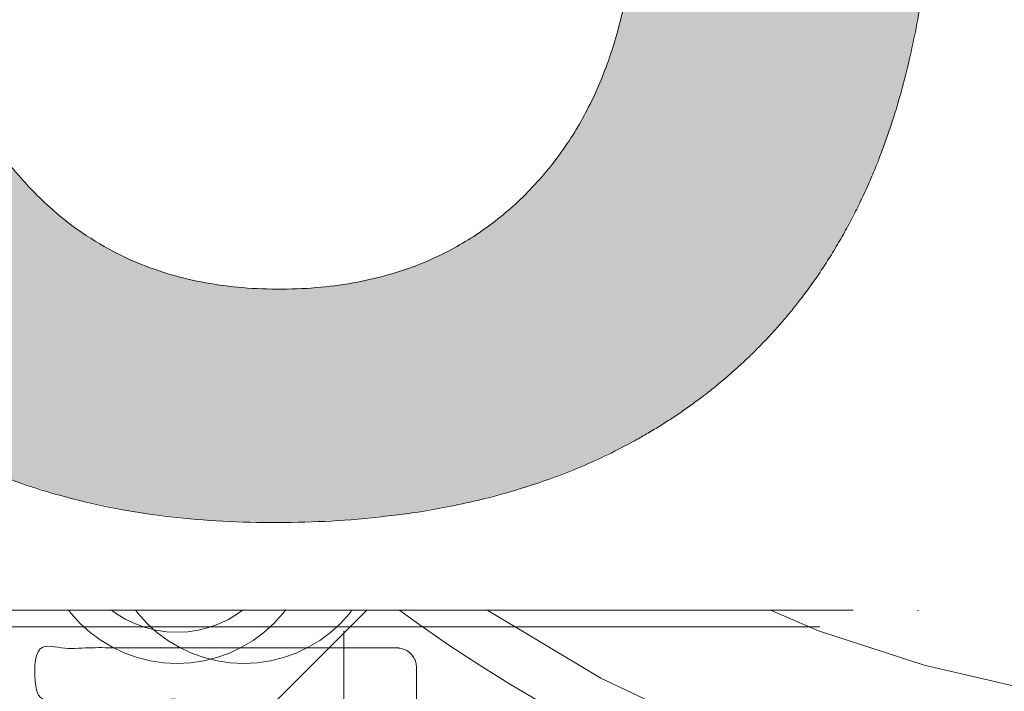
# Model space of a CAD drawing. Header units: inches. Extents: x -416 to -272, y -73 to 47.
# Tile 195 of 206: x -282.253 to -281.091, y -6.659 to -5.866. Entities that reach past the tile are written whole.
import ezdxf

# ---------------------------------------------------------------- set-up
doc = ezdxf.new("R2010")
doc.units = ezdxf.units.IN
doc.header["$LTSCALE"] = 32
doc.header["$MEASUREMENT"] = 0
doc.linetypes.add('Dash Style-1', pattern=[0.083328, 0.041656, -0.041672])
for name, color, linetype, lineweight in [('Black', 7, 'Continuous', 18), ('DashLine', 7, 'Continuous', 13), ('DashLineFill', 7, 'Dash Style-1', 13), ('Drawing', 7, 'Continuous', 18), ('Metal-DeskStructure', 7, 'Continuous', 13), ('None', 7, 'Continuous', 18), ('Plastic-BracketCover', 7, 'Continuous', 13), ('SolidLine', 7, 'Continuous', 15), ('Wood_1-H', 7, 'Continuous', 13)]:
    doc.layers.add(name, color=color, linetype=linetype, lineweight=lineweight)
pattern_1 = [(45, (0, 0), (-1.61301565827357, 1.935715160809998), []), (45, (-1.0608, 1.0608), (-0.4723460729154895, 0.4167612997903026), [])]

# ---------------------------------------------------------------- blocks, each defined once
blk = doc.blocks.new('Group-45')
at = {"layer": 'Plastic-BracketCover', "color": 7}
blk.add_open_spline([(1.38164285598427, 0.884128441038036), (1.463766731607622, 0.884128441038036), (1.549581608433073, 0.884128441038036), (1.553272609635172, 0.8804374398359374), (1.555118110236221, 0.8730554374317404), (1.55696180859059, 0.8619824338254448), (1.55696180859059, 0.8453729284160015), (1.555118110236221, 0.8342999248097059), (1.553272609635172, 0.8269179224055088), (1.549581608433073, 0.8232269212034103), (1.463766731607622, 0.8232269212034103), (1.38164285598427, 0.8232269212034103), (1.255227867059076, 0.7604808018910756), (1.128812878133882, 0.6977346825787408), (1.119585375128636, 0.6940436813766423), (1.112203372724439, 0.692198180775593), (1.106666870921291, 0.6958891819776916), (1.104821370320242, 0.7106531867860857), (1.104821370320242, 0.7327991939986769), (1.106666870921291, 0.7457176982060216), (1.10851237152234, 0.7530997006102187), (1.114048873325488, 0.7567907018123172), (1.117739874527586, 0.7586362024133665), (1.181408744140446, 0.789086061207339), (1.245077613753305, 0.8195359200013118), (1.263532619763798, 0.8287634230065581), (1.304133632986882, 0.8453729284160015), (1.324432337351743, 0.8546004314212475), (1.324432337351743, 0.8555231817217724), (1.324432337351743, 0.856445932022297), (1.28383402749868, 0.871209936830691), (1.246923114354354, 0.8896649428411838), (1.18233149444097, 0.9201148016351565), (1.117739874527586, 0.9505646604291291), (1.114048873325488, 0.9524101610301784), (1.10851237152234, 0.9561011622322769), (1.106666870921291, 0.963483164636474), (1.104821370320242, 0.9745561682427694), (1.104821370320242, 0.9967021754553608), (1.107589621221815, 1.016079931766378), (1.121430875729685, 1.013311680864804), (1.128812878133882, 1.009620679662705), (1.255227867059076, 0.9468745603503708), (1.38164285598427, 0.884128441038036)], degree=2, knots=[0, 0, 0, 0.05246714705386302, 0.05482524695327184, 0.05718334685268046, 0.05954144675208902, 0.06189954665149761, 0.06484717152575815, 0.06779479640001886, 0.07074242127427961, 0.07369004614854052, 0.1392739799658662, 0.1392739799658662, 0.251980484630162, 0.251980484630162, 0.259917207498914, 0.267853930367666, 0.2757906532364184, 0.2837273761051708, 0.2916640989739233, 0.2996008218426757, 0.307537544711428, 0.31547426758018, 0.31547426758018, 0.4512108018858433, 0.4512108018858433, 0.4908944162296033, 0.5305780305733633, 0.5305780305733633, 0.5322202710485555, 0.5322202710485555, 0.6091019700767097, 0.6091019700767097, 0.7421406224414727, 0.7421406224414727, 0.7498287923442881, 0.7575169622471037, 0.7652051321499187, 0.7728933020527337, 0.7836567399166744, 0.8051836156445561, 0.8159470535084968, 0.8159470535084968, 1, 1, 1], dxfattribs=at)
blk = doc.blocks.new('1BRPFY-Leg_Plate (2D)')
at = {"layer": 'DashLineFill', "linetype": 'Continuous', "lineweight": 13}
h = blk.add_hatch(dxfattribs=at)
h.set_pattern_fill('Steel', color=253, style=0, pattern_type=2)
h.set_pattern_definition(pattern_1)
edge = h.paths.add_edge_path()
edge.add_arc((-1.704724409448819, 1.704724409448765), 0.1259842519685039, 90, 180, ccw=False)
edge.add_line((-1.704724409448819, 1.830708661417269), (1.704724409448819, 1.830708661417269))
edge.add_arc((1.704724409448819, 1.704724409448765), 0.1259842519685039, 0, 90, ccw=False)
edge.add_line((1.830708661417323, 1.704724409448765), (1.830708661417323, -1.704724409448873))
edge.add_arc((1.704724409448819, -1.704724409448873), 0.125984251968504, -89.99999999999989, 1.1368683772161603e-13, ccw=False)
edge.add_line((1.704724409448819, -1.830708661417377), (-1.704724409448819, -1.830708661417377))
edge.add_arc((-1.704724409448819, -1.704724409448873), 0.125984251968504, 180, 269.99999999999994, ccw=False)
edge.add_line((-1.830708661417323, -1.704724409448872), (-1.830708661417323, 1.704724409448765))
at = {"layer": 'SolidLine', "flags": 128}
blk.add_lwpolyline([(1.279527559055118, 1.44094488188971), (1.295349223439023, 1.440167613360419), (1.31101851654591, 1.437843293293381), (1.326384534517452, 1.433994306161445), (1.341299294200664, 1.428657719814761), (1.355619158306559, 1.421884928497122), (1.369206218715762, 1.413741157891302), (1.381929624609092, 1.404304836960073), (1.393666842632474, 1.393666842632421), (1.404304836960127, 1.381929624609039), (1.413741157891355, 1.369206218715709), (1.421884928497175, 1.355619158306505), (1.428657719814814, 1.341299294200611), (1.433994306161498, 1.326384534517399), (1.437843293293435, 1.311018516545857), (1.440167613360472, 1.29534922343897), (1.440944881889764, 1.279527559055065), (1.440167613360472, 1.263705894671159), (1.437843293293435, 1.248036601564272), (1.433994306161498, 1.23267058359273), (1.428657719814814, 1.217755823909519), (1.421884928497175, 1.203435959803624), (1.413741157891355, 1.18984889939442), (1.404304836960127, 1.17712549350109), (1.393666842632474, 1.165388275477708), (1.381929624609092, 1.154750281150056), (1.369206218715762, 1.145313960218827), (1.355619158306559, 1.137170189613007), (1.341299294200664, 1.130397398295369), (1.326384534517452, 1.125060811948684), (1.31101851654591, 1.121211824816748), (1.295349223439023, 1.11888750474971), (1.279527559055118, 1.118110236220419), (1.263705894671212, 1.11888750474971), (1.248036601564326, 1.121211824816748), (1.232670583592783, 1.125060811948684), (1.217755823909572, 1.130397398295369), (1.203435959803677, 1.137170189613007), (1.189848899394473, 1.145313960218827), (1.177125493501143, 1.154750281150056), (1.165388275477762, 1.165388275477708), (1.154750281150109, 1.17712549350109), (1.14531396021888, 1.18984889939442), (1.137170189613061, 1.203435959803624), (1.130397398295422, 1.217755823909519), (1.125060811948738, 1.23267058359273), (1.121211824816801, 1.248036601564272), (1.118887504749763, 1.263705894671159), (1.118110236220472, 1.279527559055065), (1.118887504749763, 1.29534922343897), (1.121211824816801, 1.311018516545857), (1.125060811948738, 1.326384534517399), (1.130397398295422, 1.341299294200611), (1.137170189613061, 1.355619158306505), (1.14531396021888, 1.369206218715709), (1.154750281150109, 1.381929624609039), (1.165388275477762, 1.393666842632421), (1.177125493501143, 1.404304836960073), (1.189848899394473, 1.413741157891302), (1.203435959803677, 1.421884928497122), (1.217755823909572, 1.428657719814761), (1.232670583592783, 1.433994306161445), (1.248036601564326, 1.437843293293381), (1.263705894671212, 1.440167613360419)], close=True, dxfattribs=at)
blk.add_lwpolyline([(0.5059400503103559, 0.6683376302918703), (0.5029637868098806, 0.6884019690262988), (0.5019685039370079, 0.7086614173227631), (0.5029637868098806, 0.7289208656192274), (0.5059400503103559, 0.7489852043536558), (0.5108686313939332, 0.7686612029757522), (0.5177020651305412, 0.7877593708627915), (0.5263745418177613, 0.8060957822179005), (0.5368025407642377, 0.8234938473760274), (0.5488856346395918, 0.8397860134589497), (0.5625074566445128, 0.854815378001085), (0.5775368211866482, 0.868437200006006), (0.5938289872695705, 0.8805202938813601), (0.6112270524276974, 0.8909482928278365), (0.6295634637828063, 0.8996207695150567), (0.6486616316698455, 0.9064542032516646), (0.668337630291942, 0.9113827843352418), (0.6884019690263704, 0.9143590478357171), (0.7086614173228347, 0.9153543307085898), (0.728920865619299, 0.9143590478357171), (0.7489852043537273, 0.9113827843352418), (0.7686612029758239, 0.9064542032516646), (0.7877593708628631, 0.8996207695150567), (0.8060957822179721, 0.8909482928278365), (0.823493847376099, 0.8805202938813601), (0.8397860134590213, 0.868437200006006), (0.8548153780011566, 0.854815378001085), (0.8684372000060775, 0.8397860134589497), (0.8805202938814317, 0.8234938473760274), (0.8909482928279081, 0.8060957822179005), (0.8996207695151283, 0.7877593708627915), (0.9064542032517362, 0.7686612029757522), (0.9113827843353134, 0.7489852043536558), (0.9143590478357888, 0.7289208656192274), (0.9153543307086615, 0.7086614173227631), (0.9143590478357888, 0.6884019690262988), (0.9113827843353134, 0.6683376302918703)], dxfattribs=at)
at = {"layer": 'Plastic-BracketCover', "color": 7}
blk.add_blockref('Group-45', (0, 0), dxfattribs=at)
blk = doc.blocks.new('1BRPX8-Util_Bkt_Lg-F (2D)')
at = {"layer": 'DashLineFill', "linetype": 'Continuous', "lineweight": 13}
h = blk.add_hatch(dxfattribs=at)
h.set_pattern_fill('Steel', color=253, style=0, pattern_type=2)
h.set_pattern_definition(pattern_1)
edge = h.paths.add_edge_path()
edge.add_line((-4.468503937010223, 7.539370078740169), (-2.421259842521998, 7.539370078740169))
edge.add_line((-2.421259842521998, 7.539370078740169), (-2.421259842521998, 7.917322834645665))
edge.add_arc((-2.303149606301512, 7.91732283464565), 0.1181102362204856, 90.0000000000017, 179.9999999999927, ccw=False)
edge.add_line((-2.303149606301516, 8.035433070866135), (2.303149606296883, 8.035433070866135))
edge.add_arc((2.30314960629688, 7.917322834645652), 0.1181102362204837, 6.423306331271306e-12, 89.99999999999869, ccw=False)
edge.add_line((2.421259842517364, 7.917322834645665), (2.421259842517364, 7.539370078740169))
edge.add_line((2.421259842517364, 7.539370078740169), (4.46850393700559, 7.539370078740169))
edge.add_line((4.46850393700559, 7.539370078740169), (4.46850393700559, 7.405511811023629))
edge.add_line((4.46850393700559, 7.405511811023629), (3.129921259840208, 7.405511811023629))
edge.add_line((3.129921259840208, 7.405511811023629), (3.129921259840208, -2.011811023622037))
edge.add_line((3.129921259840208, -2.011811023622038), (4.46850393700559, -2.011811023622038))
edge.add_line((4.46850393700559, -2.011811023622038), (4.46850393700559, -2.145669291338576))
edge.add_line((4.46850393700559, -2.145669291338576), (2.421259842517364, -2.145669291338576))
edge.add_line((2.421259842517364, -2.145669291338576), (2.421259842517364, -2.523622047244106))
edge.add_arc((2.303149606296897, -2.523622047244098), 0.1181102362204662, 269.9999999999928, 359.9999999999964, ccw=False)
edge.add_line((2.303149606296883, -2.641732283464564), (-2.303149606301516, -2.641732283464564))
edge.add_arc((-2.303149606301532, -2.523622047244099), 0.1181102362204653, 180.0000000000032, 270.0000000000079, ccw=False)
edge.add_line((-2.421259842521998, -2.523622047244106), (-2.421259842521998, -2.145669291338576))
edge.add_line((-2.421259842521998, -2.145669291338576), (-4.468503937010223, -2.145669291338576))
edge.add_line((-4.468503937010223, -2.145669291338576), (-4.468503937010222, -2.011811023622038))
edge.add_line((-4.468503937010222, -2.011811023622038), (-3.129921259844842, -2.011811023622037))
edge.add_line((-3.129921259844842, -2.011811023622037), (-3.129921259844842, 7.405511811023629))
edge.add_line((-3.129921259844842, 7.405511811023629), (-4.468503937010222, 7.405511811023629))
edge.add_line((-4.468503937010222, 7.405511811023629), (-4.468503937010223, 7.539370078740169))
at = {"layer": 'SolidLine', "flags": 128}
blk.add_lwpolyline([(1.279527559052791, 1.40409055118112), (1.29212276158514, 1.403471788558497), (1.304596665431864, 1.401621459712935), (1.31682914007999, 1.398557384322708), (1.328702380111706, 1.39430907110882), (1.340102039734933, 1.388917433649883), (1.350918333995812, 1.382434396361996), (1.361047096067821, 1.37492239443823), (1.370390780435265, 1.36645377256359), (1.378859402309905, 1.357110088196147), (1.386371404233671, 1.346981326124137), (1.392854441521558, 1.336165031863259), (1.398246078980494, 1.324765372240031), (1.402494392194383, 1.312892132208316), (1.405558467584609, 1.300659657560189), (1.407408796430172, 1.288185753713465), (1.408027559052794, 1.275590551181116), (1.407408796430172, 1.262995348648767), (1.405558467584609, 1.250521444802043), (1.402494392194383, 1.238288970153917), (1.398246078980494, 1.226415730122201), (1.392854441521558, 1.215016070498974), (1.386371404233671, 1.204199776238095), (1.378859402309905, 1.194071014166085), (1.370390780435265, 1.184727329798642), (1.361047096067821, 1.176258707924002), (1.350918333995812, 1.168746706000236), (1.340102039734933, 1.162263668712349), (1.328702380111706, 1.156872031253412), (1.31682914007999, 1.152623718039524), (1.304596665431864, 1.149559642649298), (1.29212276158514, 1.147709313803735), (1.279527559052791, 1.147090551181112), (1.266932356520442, 1.147709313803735), (1.254458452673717, 1.149559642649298), (1.242225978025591, 1.152623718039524), (1.230352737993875, 1.156872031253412), (1.218953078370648, 1.162263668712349), (1.20813678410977, 1.168746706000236), (1.19800802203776, 1.176258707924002), (1.188664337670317, 1.184727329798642), (1.180195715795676, 1.194071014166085), (1.172683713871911, 1.204199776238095), (1.166200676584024, 1.215016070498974), (1.160809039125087, 1.226415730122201), (1.156560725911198, 1.238288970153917), (1.153496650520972, 1.250521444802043), (1.15164632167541, 1.262995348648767), (1.151027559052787, 1.275590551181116), (1.15164632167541, 1.288185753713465), (1.153496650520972, 1.300659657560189), (1.156560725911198, 1.312892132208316), (1.160809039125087, 1.324765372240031), (1.166200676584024, 1.336165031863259), (1.172683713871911, 1.346981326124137), (1.180195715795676, 1.357110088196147), (1.188664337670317, 1.36645377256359), (1.19800802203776, 1.37492239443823), (1.20813678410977, 1.382434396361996), (1.218953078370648, 1.388917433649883), (1.230352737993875, 1.39430907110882), (1.242225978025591, 1.398557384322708), (1.254458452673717, 1.401621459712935), (1.266932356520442, 1.403471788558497)], close=True, dxfattribs=at)
blk.add_lwpolyline([(0.2903695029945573, 0.8779865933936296), (0.3093663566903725, 0.9181520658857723), (0.3322086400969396, 0.9562621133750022), (0.358676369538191, 0.9919497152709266), (0.3885146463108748, 1.024871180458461), (0.4214361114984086, 1.054709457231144), (0.4571237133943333, 1.081177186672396), (0.4952337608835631, 1.104019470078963), (0.5353992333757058, 1.123016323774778), (0.5772333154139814, 1.137984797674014), (0.6203331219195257, 1.148780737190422), (0.6642835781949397, 1.155300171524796), (0.7086614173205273, 1.157480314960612), (0.7530392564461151, 1.155300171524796), (0.7969897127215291, 1.148780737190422), (0.8400895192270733, 1.137984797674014), (0.881923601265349, 1.123016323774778), (0.9220890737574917, 1.104019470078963), (0.9601991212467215, 1.081177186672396), (0.995886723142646, 1.054709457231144), (1.02880818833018, 1.024871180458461), (1.058646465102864, 0.9919497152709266), (1.085114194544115, 0.9562621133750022), (1.107956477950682, 0.9181520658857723), (1.126953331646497, 0.8779865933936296), (1.141921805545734, 0.836152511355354), (1.152717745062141, 0.7930527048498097), (1.159237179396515, 0.7491022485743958), (1.161417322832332, 0.704724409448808), (1.159237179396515, 0.6603465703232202)], dxfattribs=at)
blk = doc.blocks.new('Slate-LegBrace (2D)')
at = {"layer": 'DashLineFill', "linetype": 'Continuous', "lineweight": 13}
h = blk.add_hatch(dxfattribs=at)
h.set_pattern_fill('Steel', color=253, style=0, pattern_type=2)
h.set_pattern_definition(pattern_1)
edge = h.paths.add_edge_path()
edge.add_line((-2.199587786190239, 0.1351515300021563), (-1.374775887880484, 0.1351515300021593))
edge.add_arc((3.774758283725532e-15, 0.01355418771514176), 1.380142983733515, 5.054592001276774, 174.9454079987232, ccw=False)
edge.add_line((1.374775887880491, 0.1351515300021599), (2.199718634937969, 0.1351515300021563))
edge.add_arc((6.542437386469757e-05, 0.01705725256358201), 2.202821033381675, 3.073127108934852, 176.9268728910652)
h = blk.add_hatch(dxfattribs=at)
h.set_pattern_fill('Steel', color=253, style=0, pattern_type=2)
h.set_pattern_definition(pattern_1)
edge = h.paths.add_edge_path()
edge.add_line((-2.191696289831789, 0.2375138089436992), (-1.463739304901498, 0.2375137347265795))
edge.add_arc((6.542437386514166e-05, 0.01704129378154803), 1.480314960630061, 8.565281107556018, 171.4347188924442, ccw=False)
edge.add_line((1.463870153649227, 0.2375137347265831), (2.191827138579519, 0.2375138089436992))
edge.add_line((2.191827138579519, 0.2375138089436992), (2.19971863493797, 0.1351515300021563))
edge.add_line((2.19971863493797, 0.1351515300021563), (1.374775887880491, 0.1351515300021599))
edge.add_arc((3.33066907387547e-15, 0.01355418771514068), 1.380142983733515, 5.054592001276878, 174.9454079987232)
edge.add_line((-1.374775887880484, 0.1351515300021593), (-2.19958778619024, 0.1351515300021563))
edge.add_line((-2.19958778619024, 0.1351515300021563), (-2.191696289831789, 0.2375138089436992))
at = {"layer": 'DashLineFill', "flags": 128}
for points in [[(-2.199587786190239, 0.1351515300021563), (-1.374775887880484, 0.1351515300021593, -0.9154551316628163), (1.374775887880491, 0.1351515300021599), (2.199718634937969, 0.1351515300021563, 0.9477524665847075)], [(-2.191696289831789, 0.2375138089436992), (-1.463739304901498, 0.2375137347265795, -0.8606629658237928), (1.463870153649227, 0.2375137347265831), (2.191827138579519, 0.2375138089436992), (2.19971863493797, 0.1351515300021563), (1.374775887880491, 0.1351515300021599, 0.9154551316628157), (-1.374775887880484, 0.1351515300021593), (-2.19958778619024, 0.1351515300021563)]]:
    blk.add_lwpolyline(points, format="xyb", close=True, dxfattribs=at)
blk = doc.blocks.new('TLLegSleeve (2D)')
at = {"layer": 'DashLineFill', "linetype": 'Continuous', "lineweight": 13}
h = blk.add_hatch(dxfattribs=at)
h.set_pattern_fill('Steel', color=253, style=0, pattern_type=2)
h.set_pattern_definition(pattern_1)
edge = h.paths.add_edge_path()
edge.add_line((1.08267716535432, 1.402343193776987), (1.08267716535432, 2.913385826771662))
edge.add_arc((-1.707523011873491e-13, 2.913385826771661), 1.08267716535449, 4.479377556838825e-14, 180)
edge.add_line((-1.082677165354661, 2.913385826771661), (-1.08267716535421, 1.402343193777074))
edge.add_arc((-1.332267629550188e-15, 2.886579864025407e-15), 1.771653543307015, 127.6698869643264, 412.330113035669)
edge.add_line((1.08267716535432, 1.402343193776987), (1.08267716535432, 1.402343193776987))
edge = h.paths.add_edge_path()
edge.add_arc((1.665334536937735e-15, 2.91338582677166), 0.7480314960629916, 0, 180, ccw=False)
edge.add_arc((1.665334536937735e-15, 2.91338582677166), 0.7480314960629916, 180, 360, ccw=False)
edge = h.paths.add_edge_path()
edge.add_arc((-1.723066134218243e-13, 9.149983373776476e-17), 1.437007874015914, 0, 180, ccw=False)
edge.add_arc((-1.723066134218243e-13, 5.70119602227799e-16), 1.437007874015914, 180, 360, ccw=False)
at = {"layer": 'DashLine', "color": 8, "flags": 128}
blk.add_lwpolyline([(0.6327836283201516, 1.527674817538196), (0.7794749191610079, 1.458295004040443), (0.9186594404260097, 1.374871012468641), (1.048996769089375, 1.278206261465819), (1.169231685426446, 1.169231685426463), (1.278206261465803, 1.048996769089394), (1.374871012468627, 0.9186594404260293), (1.458295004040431, 0.7794749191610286), (1.527674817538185, 0.6327836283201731), (1.582342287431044, 0.4799982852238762), (1.621770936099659, 0.3225902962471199), (1.64558104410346, 0.1620755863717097), (1.653543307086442, 1.118599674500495e-14), (1.645581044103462, -0.1620755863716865), (1.621770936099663, -0.3225902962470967), (1.582342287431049, -0.4799982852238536), (1.527674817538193, -0.6327836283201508), (1.45829500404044, -0.7794749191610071), (1.374871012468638, -0.9186594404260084), (1.278206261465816, -1.048996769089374), (1.169231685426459, -1.169231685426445), (1.048996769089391, -1.278206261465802), (0.918659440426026, -1.374871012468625), (0.7794749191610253, -1.458295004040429)], dxfattribs=at)
at = {"layer": 'DashLineFill', "flags": 128}
for points in [[(1.08267716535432, 1.402343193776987), (1.08267716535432, 2.913385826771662, 0.9999999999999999), (-1.082677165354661, 2.913385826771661), (-1.08267716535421, 1.402343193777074, 2.931618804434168), (1.08267716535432, 1.402343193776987)], [(-1.437007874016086, 3.308097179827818e-16, -0.9999999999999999), (1.437007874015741, 3.308097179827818e-16, -0.9999999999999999)]]:
    blk.add_lwpolyline(points, format="xyb", close=True, dxfattribs=at)
blk = doc.blocks.new('Group-105')
at = {"layer": 'SolidLine', "flags": 128}
blk.add_lwpolyline([(7.34251968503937, -8.30708661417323, -0.414213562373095), (9.05511811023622, -6.594488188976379, -0.414213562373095), (10.76771653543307, -8.30708661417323, -0.414213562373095), (9.05511811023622, -10.01968503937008, -0.414213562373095)], format="xyb", close=True, dxfattribs=at)
at = {"layer": 'Wood_1-H', "color": 7}
for name in ['1BRPX8-Util_Bkt_Lg-F (2D)', 'TLLegSleeve (2D)', 'Slate-LegBrace (2D)', '1BRPFY-Leg_Plate (2D)']:
    blk.add_blockref(name, (9.05511811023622, -8.30708661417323), dxfattribs=at)
blk = doc.blocks.new('TL14_lower_leg (2D)')
at = {"layer": 'DashLine', "flags": 128}
for points in [[(-0.5273196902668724, 1.273062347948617), (-0.3999985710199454, 1.318618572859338), (-0.2688252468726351, 1.351475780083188), (-0.135062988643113, 1.371317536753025), (-1.777195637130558e-14, 1.377952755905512), (0.1350629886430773, 1.371317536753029), (0.2688252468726, 1.351475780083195), (0.3999985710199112, 1.318618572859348), (0.5273196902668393, 1.27306234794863), (0.649562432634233, 1.215245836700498), (0.7655495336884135, 1.14572584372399), (0.8741639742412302, 1.065171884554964), (0.9743597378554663, 0.9743597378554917), (1.065171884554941, 0.8741639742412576), (1.14572584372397, 0.7655495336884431), (1.215245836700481, 0.6495624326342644), (1.273062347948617, 0.5273196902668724), (1.318618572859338, 0.3999985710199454), (1.351475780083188, 0.2688252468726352), (1.371317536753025, 0.1350629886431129), (1.377952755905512, 1.783045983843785e-14)], [(0.5503456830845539, 0.6771704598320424), (0.548021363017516, 0.6928397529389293), (0.5472440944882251, 0.7086614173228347), (0.548021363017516, 0.72448308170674), (0.5503456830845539, 0.740152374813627), (0.5541946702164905, 0.7555183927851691), (0.5595312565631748, 0.7704331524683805), (0.5663040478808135, 0.7847530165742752), (0.5744478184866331, 0.7983400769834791), (0.5838841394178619, 0.8110634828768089), (0.5945221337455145, 0.8228007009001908), (0.6062593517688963, 0.8334386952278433), (0.6189827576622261, 0.8428750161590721), (0.63256981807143, 0.8510187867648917), (0.6468896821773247, 0.8577915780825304), (0.6618044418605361, 0.8631281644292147), (0.6771704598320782, 0.8669771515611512), (0.6928397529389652, 0.8693014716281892), (0.7086614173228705, 0.8700787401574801), (0.7244830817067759, 0.8693014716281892), (0.7401523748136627, 0.8669771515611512), (0.7555183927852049, 0.8631281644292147), (0.7704331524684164, 0.8577915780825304), (0.784753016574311, 0.8510187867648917), (0.7983400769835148, 0.8428750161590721), (0.8110634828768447, 0.8334386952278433), (0.8228007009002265, 0.8228007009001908), (0.8334386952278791, 0.8110634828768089), (0.842875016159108, 0.7983400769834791), (0.8510187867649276, 0.7847530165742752), (0.8577915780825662, 0.7704331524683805), (0.8631281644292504, 0.7555183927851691), (0.866977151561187, 0.740152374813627), (0.8693014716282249, 0.72448308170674), (0.870078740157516, 0.7086614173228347), (0.8693014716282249, 0.6928397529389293), (0.866977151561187, 0.6771704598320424)]]:
    blk.add_lwpolyline(points, dxfattribs=at)
blk = doc.blocks.new('Group-50')
at = {"layer": 'DashLineFill', "linetype": 'Continuous', "lineweight": 13}
h = blk.add_hatch(dxfattribs=at)
h.set_pattern_fill('Steel', color=253, style=0, pattern_type=2)
h.set_pattern_definition(pattern_1)
h.paths.add_polyline_path([(-2.066929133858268, 1.397637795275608), (2.066929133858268, 1.397637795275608), (2.066929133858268, 0.1377952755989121), (2.106299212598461, 0.1377952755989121), (2.106299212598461, -0.1377952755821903), (2.066929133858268, -0.1377952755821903), (2.066929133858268, -5.275590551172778), (2.106299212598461, -5.275590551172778), (2.106299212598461, -5.55118110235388), (2.066929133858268, -5.55118110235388), (2.066929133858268, -5.82677165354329), (-2.066929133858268, -5.82677165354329), (-2.066929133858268, -5.55118110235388), (-2.106299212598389, -5.55118110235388), (-2.106299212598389, -5.275590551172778), (-2.066929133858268, -5.275590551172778), (-2.066929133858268, -0.1377952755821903), (-2.106299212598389, -0.1377952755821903), (-2.106299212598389, 0.1377952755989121), (-2.066929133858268, 0.1377952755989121)])
at = {"layer": 'DashLineFill', "flags": 128}
blk.add_lwpolyline([(-2.066929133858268, 1.397637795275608), (2.066929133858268, 1.397637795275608), (2.066929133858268, 0.1377952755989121), (2.106299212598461, 0.1377952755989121), (2.106299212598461, -0.1377952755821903), (2.066929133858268, -0.1377952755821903), (2.066929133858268, -5.275590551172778), (2.106299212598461, -5.275590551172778), (2.106299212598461, -5.55118110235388), (2.066929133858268, -5.55118110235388), (2.066929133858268, -5.82677165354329), (-2.066929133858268, -5.82677165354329), (-2.066929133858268, -5.55118110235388), (-2.106299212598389, -5.55118110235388), (-2.106299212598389, -5.275590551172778), (-2.066929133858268, -5.275590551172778), (-2.066929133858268, -0.1377952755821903), (-2.106299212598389, -0.1377952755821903), (-2.106299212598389, 0.1377952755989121), (-2.066929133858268, 0.1377952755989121)], close=True, dxfattribs=at)
blk = doc.blocks.new('TL14_upper_leg (2D)')
at = {"layer": 'DashLine', "flags": 128}
blk.add_lwpolyline([(-0.5753267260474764, 1.076360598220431), (-0.4670545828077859, 1.127569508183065), (-0.3542844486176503, 1.167919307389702), (-0.2381023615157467, 1.197021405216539), (-0.1196272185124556, 1.214595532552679), (0, 1.22047244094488), (0.1196272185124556, 1.214595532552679), (0.2381023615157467, 1.197021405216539), (0.3542844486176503, 1.167919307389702), (0.4670545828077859, 1.127569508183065), (0.5753267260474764, 1.076360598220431), (0.6780581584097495, 1.01478574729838), (0.7742595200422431, 0.9434379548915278), (0.8630043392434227, 0.8630043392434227), (0.9434379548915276, 0.7742595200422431), (1.01478574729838, 0.6780581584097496), (1.076360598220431, 0.5753267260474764), (1.127569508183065, 0.467054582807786), (1.167919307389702, 0.3542844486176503), (1.197021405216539, 0.2381023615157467), (1.214595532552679, 0.1196272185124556), (1.22047244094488, 7.47323834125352e-17)], dxfattribs=at)
at = {"layer": 'DashLine', "color": 7}
blk.add_blockref('Group-50', (0, 0), dxfattribs=at)
blk = doc.blocks.new('Group-58')
at = {"layer": 'SolidLine', "color": 7}
for points, knots in [([(1.206631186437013, 5.398269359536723), (1.241695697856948, 5.398269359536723), (1.295213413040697, 5.376123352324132), (1.332123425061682, 5.335522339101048), (1.354269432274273, 5.276468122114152), (1.354269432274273, 5.209107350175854), (1.354269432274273, 5.184193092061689), (1.434547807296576, 5.184193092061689), (1.518517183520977, 5.184193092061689), (1.522208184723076, 5.180503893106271), (1.524053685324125, 5.173121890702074), (1.525897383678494, 5.162048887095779), (1.525897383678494, 5.145439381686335), (1.524053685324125, 5.134366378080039), (1.522208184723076, 5.126984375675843), (1.518517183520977, 5.123293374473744), (1.308132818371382, 5.123293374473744), (1.08852095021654, 5.123293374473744), (1.075602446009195, 5.138057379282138), (1.075602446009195, 5.195266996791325), (1.075602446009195, 5.258013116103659), (1.079293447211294, 5.28385012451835), (1.086675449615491, 5.320758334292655), (1.108821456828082, 5.357668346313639), (1.140194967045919, 5.385350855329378), (1.182639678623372, 5.398269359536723), (1.206631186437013, 5.398269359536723)], [0, 0, 0, 0.0662675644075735, 0.132535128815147, 0.1988026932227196, 0.2650702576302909, 0.3039664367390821, 0.3039664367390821, 0.4292971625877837, 0.4350595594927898, 0.4408219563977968, 0.4465843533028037, 0.4523467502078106, 0.456956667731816, 0.4615665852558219, 0.4661765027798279, 0.4707864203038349, 0.7289384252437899, 0.7450731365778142, 0.7612078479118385, 0.8451067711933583, 0.8709223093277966, 0.8967378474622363, 0.9225533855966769, 0.9483689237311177, 0.9741844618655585, 1, 1, 1]), ([(1.514826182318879, 5.060279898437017), (1.518517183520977, 5.060279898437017), (1.522208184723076, 5.058434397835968), (1.524053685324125, 5.051054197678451), (1.525897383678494, 5.038135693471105), (1.525897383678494, 5.019680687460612), (1.524053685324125, 5.008607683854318), (1.522208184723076, 5.00122568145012), (1.516671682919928, 4.997534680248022), (1.51113518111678, 4.995689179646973), (1.458539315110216, 4.975388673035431), (1.405943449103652, 4.955088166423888), (1.38748844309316, 4.947706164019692), (1.357960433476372, 4.932943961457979), (1.335814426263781, 4.910797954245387), (1.324741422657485, 4.881269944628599), (1.324741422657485, 4.84159168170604), (1.324741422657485, 4.822213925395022), (1.419783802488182, 4.822213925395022), (1.518517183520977, 4.822213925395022), (1.522208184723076, 4.818524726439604), (1.524053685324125, 4.811142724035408), (1.525897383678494, 4.800069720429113), (1.525897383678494, 4.783460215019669), (1.524053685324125, 4.772387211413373), (1.522208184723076, 4.765005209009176), (1.518517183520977, 4.761314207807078), (1.307210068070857, 4.761314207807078), (1.086675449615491, 4.761314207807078), (1.075602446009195, 4.77607821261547), (1.075602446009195, 4.831442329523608), (1.075602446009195, 4.896033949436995), (1.077447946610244, 4.918179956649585), (1.079293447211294, 4.927407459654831), (1.082984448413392, 4.953242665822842), (1.103284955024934, 4.993843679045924), (1.132812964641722, 5.019680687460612), (1.171566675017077, 5.034444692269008), (1.215858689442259, 5.034444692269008), (1.252768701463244, 5.021526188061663), (1.280451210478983, 4.999380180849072), (1.298904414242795, 4.966161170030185), (1.306286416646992, 4.947706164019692), (1.31182291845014, 4.958779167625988), (1.326586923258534, 4.97723417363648), (1.346887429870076, 4.991998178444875), (1.374569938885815, 5.00491668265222), (1.391179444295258, 5.012298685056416), (1.440084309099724, 5.032599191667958), (1.488989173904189, 5.0528996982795), (1.501907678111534, 5.058434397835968), (1.512980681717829, 5.060279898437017), (1.514826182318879, 5.060279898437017)], [0, 0, 0, 0.00401752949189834, 0.008035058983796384, 0.01205258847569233, 0.01607011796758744, 0.02008764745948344, 0.02410517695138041, 0.02812270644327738, 0.03214023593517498, 0.03214023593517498, 0.07095094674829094, 0.07095094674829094, 0.08463415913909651, 0.09831737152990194, 0.1120005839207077, 0.1256837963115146, 0.1387450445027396, 0.1387450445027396, 0.2028067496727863, 0.2052946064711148, 0.2077824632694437, 0.2102703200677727, 0.2127581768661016, 0.2147484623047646, 0.2167387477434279, 0.2187290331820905, 0.2207193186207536, 0.3326714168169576, 0.3396374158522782, 0.3466034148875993, 0.3918815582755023, 0.4075550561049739, 0.4232285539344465, 0.4232285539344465, 0.4666960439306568, 0.5101635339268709, 0.5536310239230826, 0.5970985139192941, 0.6405660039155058, 0.684033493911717, 0.7275009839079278, 0.77096847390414, 0.77096847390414, 0.798041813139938, 0.8251151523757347, 0.8521884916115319, 0.8792618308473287, 0.8792618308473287, 0.9581324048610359, 0.9581324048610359, 0.9790662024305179, 1, 1, 1]), ([(1.201094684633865, 4.971697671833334), (1.173412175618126, 4.971697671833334), (1.13834946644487, 4.947706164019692), (1.129121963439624, 4.920025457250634), (1.127276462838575, 4.910797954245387), (1.125430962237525, 4.888651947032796), (1.125430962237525, 4.847128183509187), (1.125430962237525, 4.822213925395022), (1.201095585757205, 4.822213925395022), (1.276760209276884, 4.822213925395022), (1.276760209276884, 4.850819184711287), (1.276760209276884, 4.903415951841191), (1.265687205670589, 4.936634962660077), (1.243541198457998, 4.960624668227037), (1.215858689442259, 4.971697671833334), (1.201094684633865, 4.971697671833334)], [0, 0, 0, 0.1425152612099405, 0.2850305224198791, 0.2850305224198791, 0.3309930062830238, 0.3769554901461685, 0.4458992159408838, 0.4458992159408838, 0.6552813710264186, 0.6552813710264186, 0.7344389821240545, 0.8008292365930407, 0.8672194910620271, 0.9336097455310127, 1, 1, 1]), ([(1.394870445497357, 4.693958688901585), (1.417014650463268, 4.693958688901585), (1.452079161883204, 4.682887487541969), (1.481607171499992, 4.664432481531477), (1.501907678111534, 4.636749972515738), (1.524053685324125, 4.586922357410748), (1.524053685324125, 4.479885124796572), (1.524053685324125, 4.413448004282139), (1.512980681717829, 4.398683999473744), (1.29982806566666, 4.398683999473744), (1.086675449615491, 4.398683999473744), (1.075602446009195, 4.413448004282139), (1.075602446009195, 4.471580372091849), (1.075602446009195, 4.562931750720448), (1.092211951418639, 4.614603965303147), (1.119894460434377, 4.647822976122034), (1.16234097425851, 4.666277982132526), (1.204785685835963, 4.666277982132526), (1.234313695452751, 4.658895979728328), (1.258305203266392, 4.644131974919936), (1.278605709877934, 4.620140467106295), (1.284142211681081, 4.60722196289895), (1.28783321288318, 4.625676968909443), (1.306286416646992, 4.657050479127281), (1.333968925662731, 4.681041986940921), (1.372724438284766, 4.693958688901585), (1.394870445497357, 4.693958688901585)], [0, 0, 0, 0.03145524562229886, 0.06291049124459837, 0.09436573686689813, 0.1258209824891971, 0.1887314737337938, 0.2661585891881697, 0.2758371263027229, 0.2855156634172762, 0.4355309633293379, 0.4452095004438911, 0.4548880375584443, 0.5214267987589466, 0.5746587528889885, 0.6278907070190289, 0.6811226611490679, 0.734354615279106, 0.762746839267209, 0.7911390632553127, 0.8195312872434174, 0.8479235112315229, 0.8479235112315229, 0.8859426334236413, 0.9239617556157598, 0.9619808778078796, 1, 1, 1]), ([(1.398561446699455, 4.63121347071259), (1.378260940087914, 4.63121347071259), (1.348732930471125, 4.618294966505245), (1.328432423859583, 4.594303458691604), (1.317359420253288, 4.5573952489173), (1.317359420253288, 4.4937254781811), (1.317359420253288, 4.457738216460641), (1.395792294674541, 4.457738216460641), (1.474225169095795, 4.457738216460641), (1.474225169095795, 4.501107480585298), (1.474225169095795, 4.585076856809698), (1.446542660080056, 4.618294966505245), (1.417014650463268, 4.63121347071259), (1.398561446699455, 4.63121347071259)], [0, 0, 0, 0.07915587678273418, 0.1583117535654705, 0.2374676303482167, 0.3166235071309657, 0.4195261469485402, 0.4195261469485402, 0.6437985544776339, 0.6437985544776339, 0.7678094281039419, 0.8839047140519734, 0.9419523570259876, 1, 1, 1]), ([(1.195558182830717, 4.605376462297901), (1.178948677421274, 4.605376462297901), (1.153113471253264, 4.596148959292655), (1.134658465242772, 4.575848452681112), (1.125430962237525, 4.544476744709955), (1.125430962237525, 4.489111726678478), (1.125430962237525, 4.457738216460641), (1.197404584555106, 4.457738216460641), (1.269378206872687, 4.457738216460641), (1.269378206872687, 4.491879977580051), (1.269378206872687, 4.548167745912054), (1.258305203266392, 4.577693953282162), (1.23800469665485, 4.596148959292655), (1.210322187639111, 4.605376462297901), (1.195558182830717, 4.605376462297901)], [0, 0, 0, 0.07449877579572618, 0.1489975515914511, 0.2234963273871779, 0.2979951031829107, 0.3954165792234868, 0.3954165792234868, 0.6189101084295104, 0.6189101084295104, 0.7249275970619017, 0.7936956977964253, 0.862463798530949, 0.9312318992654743, 1, 1, 1])]:
    blk.add_open_spline(points, degree=2, knots=knots, dxfattribs=at)
blk = doc.blocks.new('1BRPT9-Bracket (2D)')
at = {"layer": 'DashLineFill', "linetype": 'Continuous', "lineweight": 13}
h = blk.add_hatch(dxfattribs=at)
h.set_pattern_fill('Steel', color=253, style=0, pattern_type=2)
h.set_pattern_definition(pattern_1)
edge = h.paths.add_edge_path()
edge.add_line((-2.32206875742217, -8.74015748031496), (-2.32206875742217, 8.740157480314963))
edge.add_line((-2.32206875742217, 8.740157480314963), (1.677931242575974, 8.740157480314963))
edge.add_arc((1.677931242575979, 8.488188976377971), 0.2519685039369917, -3.979039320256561e-12, 90.0000000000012, ccw=False)
edge.add_line((1.929899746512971, 8.488188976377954), (1.929899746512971, 7.480314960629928))
edge.add_line((1.929899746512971, 7.480314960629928), (2.323600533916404, 7.461135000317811))
edge.add_line((2.323600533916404, 7.461135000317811), (2.323600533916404, -7.480314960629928))
edge.add_line((2.323600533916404, -7.480314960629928), (1.929899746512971, -7.480314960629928))
edge.add_line((1.929899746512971, -7.480314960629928), (1.929899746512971, -8.488188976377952))
edge.add_arc((1.677931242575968, -8.488188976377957), 0.2519685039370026, -90.00000000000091, 1.0800249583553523e-12, ccw=False)
edge.add_line((1.677931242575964, -8.74015748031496), (-2.32206875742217, -8.74015748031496))
at = {"layer": 'SolidLine', "color": 7}
blk.add_blockref('Group-58', (0, 0), dxfattribs=at)
blk = doc.blocks.new('Group-72')
at = {"layer": 'Metal-DeskStructure', "linetype": 'Continuous', "lineweight": 0, "true_color": 0xff0000}
blk.add_hatch(color=1, dxfattribs=at).paths.add_polyline_path([(1.987219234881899, -0.9301181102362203), (1.987219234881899, -1.274606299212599), (0.4025735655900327, -1.274606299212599), (0.4023214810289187, -1.244883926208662), (0.4031795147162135, -1.21546436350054), (0.4051476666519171, -1.186347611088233), (0.4082259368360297, -1.15753366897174), (0.4124143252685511, -1.129022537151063), (0.4177128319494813, -1.1008142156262), (0.4241214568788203, -1.072908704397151), (0.4316402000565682, -1.045306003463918), (0.4455088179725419, -1.000302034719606), (0.4612781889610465, -0.9557186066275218), (0.4789483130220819, -0.9115557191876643), (0.4985191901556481, -0.8678133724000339), (0.5199908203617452, -0.8244915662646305), (0.543363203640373, -0.7815903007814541), (0.5686363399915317, -0.7391095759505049), (0.5958102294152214, -0.6970493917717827), (0.6262305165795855, -0.6545855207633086), (0.6612428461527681, -0.6108937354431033), (0.7008472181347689, -0.5659740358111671), (0.7450436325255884, -0.5198264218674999), (0.793832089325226, -0.4724508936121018), (0.847212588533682, -0.4238474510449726), (0.9051851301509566, -0.3740160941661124), (0.9677497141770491, -0.3229568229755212), (1.064241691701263, -0.2345473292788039), (1.152407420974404, -0.1517895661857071), (1.232246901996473, -0.07468353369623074), (1.303760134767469, -0.003229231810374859), (1.366947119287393, 0.06257333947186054), (1.421807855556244, 0.1227241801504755), (1.468342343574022, 0.1772232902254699), (1.506550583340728, 0.2260706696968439), (1.538467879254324, 0.2720417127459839), (1.566129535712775, 0.3179118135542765), (1.589535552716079, 0.3636809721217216), (1.608685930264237, 0.4093491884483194), (1.623580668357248, 0.4549164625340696), (1.634219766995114, 0.5003827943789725), (1.640603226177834, 0.5457481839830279), (1.642731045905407, 0.5910126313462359), (1.640973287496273, 0.6332243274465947), (1.635700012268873, 0.6737371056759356), (1.626911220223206, 0.7125509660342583), (1.614606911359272, 0.7496659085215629), (1.598787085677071, 0.7850819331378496), (1.579451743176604, 0.8187990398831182), (1.556600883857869, 0.8508172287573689), (1.530234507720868, 0.8811364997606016), (1.501059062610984, 0.9087644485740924), (1.469780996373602, 0.9327086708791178), (1.436400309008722, 0.9529691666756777), (1.400917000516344, 0.9695459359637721), (1.363331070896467, 0.9824389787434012), (1.323642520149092, 0.991648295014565), (1.281851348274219, 0.9971738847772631), (1.237957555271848, 0.9990157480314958), (1.191254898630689, 0.9970140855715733), (1.146957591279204, 0.9910090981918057), (1.105065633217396, 0.981000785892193), (1.065579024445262, 0.9669891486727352), (1.028497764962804, 0.9489741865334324), (0.993821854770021, 0.9269558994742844), (0.9615512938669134, 0.9009342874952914), (0.9316860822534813, 0.8709093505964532), (0.9047981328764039, 0.837352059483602), (0.8814593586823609, 0.8007333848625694), (0.8616697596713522, 0.7610533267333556), (0.8454293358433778, 0.7183118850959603), (0.8327380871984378, 0.6725090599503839), (0.8235960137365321, 0.6236448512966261), (0.8180031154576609, 0.571719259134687), (0.8159593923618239, 0.5167322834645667), (0.4714712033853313, 0.5856299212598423), (0.4819337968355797, 0.6671096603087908), (0.4977117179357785, 0.7436104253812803), (0.5188049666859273, 0.8151322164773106), (0.5452135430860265, 0.8816750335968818), (0.5769374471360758, 0.943238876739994), (0.6139766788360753, 0.9998237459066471), (0.656331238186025, 1.051429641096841), (0.7040011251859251, 1.098056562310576), (0.7564817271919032, 1.139435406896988), (0.8132684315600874, 1.175297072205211), (0.874361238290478, 1.205641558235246), (0.9397601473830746, 1.230468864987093), (1.009465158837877, 1.249778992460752), (1.083476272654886, 1.263571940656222), (1.161793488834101, 1.271847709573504), (1.244416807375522, 1.274606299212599), (1.328024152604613, 1.271486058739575), (1.407140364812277, 1.262125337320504), (1.481765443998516, 1.246524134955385), (1.551899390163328, 1.22468245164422), (1.617542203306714, 1.196600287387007), (1.678693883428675, 1.162277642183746), (1.735354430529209, 1.121714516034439), (1.787523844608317, 1.074910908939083), (1.834327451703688, 1.023481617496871), (1.874890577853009, 0.9690414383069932), (1.909213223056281, 0.9115903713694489), (1.937295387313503, 0.8511284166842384), (1.959137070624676, 0.7876555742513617), (1.9747382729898, 0.7211718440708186), (1.984098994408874, 0.6516772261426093), (1.987219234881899, 0.5791717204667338), (1.986294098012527, 0.5418296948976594), (1.983518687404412, 0.5046222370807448), (1.978893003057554, 0.4675493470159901), (1.972417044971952, 0.4306110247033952), (1.964090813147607, 0.3938072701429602), (1.953914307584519, 0.357138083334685), (1.941887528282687, 0.3206034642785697), (1.928010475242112, 0.2842034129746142), (1.911980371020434, 0.2476351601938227), (1.893494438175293, 0.2105959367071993), (1.87255267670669, 0.173085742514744), (1.849155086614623, 0.1351045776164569), (1.823301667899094, 0.09665244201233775), (1.794992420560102, 0.05772933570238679), (1.764227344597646, 0.0183352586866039), (1.731006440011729, -0.02152978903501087), (1.694017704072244, -0.06341332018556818), (1.651949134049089, -0.1088628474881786), (1.604800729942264, -0.1578783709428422), (1.552572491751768, -0.210459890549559), (1.495264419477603, -0.2666074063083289), (1.432876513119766, -0.3263209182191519), (1.365408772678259, -0.3896004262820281), (1.292861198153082, -0.4564459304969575), (1.229909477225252, -0.5112058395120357), (1.173467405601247, -0.5613736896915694), (1.123534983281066, -0.6069494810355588), (1.080112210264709, -0.6479332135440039), (1.043199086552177, -0.6843248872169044), (1.012795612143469, -0.7161245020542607), (0.9889017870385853, -0.7433320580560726), (0.9715176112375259, -0.76594755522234), (0.9576994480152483, -0.7862922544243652), (0.9445036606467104, -0.8066874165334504), (0.9319302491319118, -0.8271330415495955), (0.9199792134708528, -0.8476291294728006), (0.9086505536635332, -0.8681756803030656), (0.8979442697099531, -0.8887726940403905), (0.8878603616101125, -0.9094201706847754), (0.8783988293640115, -0.9301181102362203)])
at = {"layer": 'Metal-DeskStructure', "color": 7}
blk.add_open_spline([(1.987219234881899, -0.9301181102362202), (1.987219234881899, -1.102362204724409), (1.987219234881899, -1.274606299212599), (1.194896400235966, -1.274606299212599), (0.4025735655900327, -1.274606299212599), (0.399344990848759, -1.155111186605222), (0.4316402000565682, -1.045306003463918), (0.4833131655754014, -0.8644490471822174), (0.7083072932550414, -0.529649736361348), (0.9677497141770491, -0.3229568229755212), (1.370370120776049, 0.04198461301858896), (1.642731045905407, 0.4101567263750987), (1.642731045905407, 0.7632572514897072), (1.417737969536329, 0.9990157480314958), (1.04633623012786, 0.9990157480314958), (0.8170359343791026, 0.7428029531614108), (0.8159593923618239, 0.5167322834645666), (0.6437152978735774, 0.5511811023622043), (0.4714712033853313, 0.5856299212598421), (0.502690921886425, 0.9215068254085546), (0.9053113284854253, 1.274606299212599), (1.587828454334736, 1.274606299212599), (1.987219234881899, 0.8752155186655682), (1.987219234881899, 0.4295344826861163), (1.868801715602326, 0.138872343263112), (1.593211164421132, -0.1819319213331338), (1.292861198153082, -0.4564459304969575), (1.028035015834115, -0.6846696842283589), (0.915000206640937, -0.8472254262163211), (0.8783988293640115, -0.9301181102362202), (1.432809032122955, -0.9301181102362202), (1.987219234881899, -0.9301181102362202)], degree=2, knots=[0, 0, 0, 0.0212862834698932, 0.0212862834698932, 0.1192031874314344, 0.1192031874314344, 0.1339760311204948, 0.1339760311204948, 0.1582533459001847, 0.1825306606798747, 0.1825306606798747, 0.2223012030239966, 0.2620717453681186, 0.2999486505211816, 0.3378255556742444, 0.3781971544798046, 0.4185687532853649, 0.4185687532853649, 0.4499368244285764, 0.4499368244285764, 0.5101754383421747, 0.5704140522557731, 0.6314176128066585, 0.692421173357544, 0.7232558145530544, 0.7540904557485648, 0.7849250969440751, 0.7849250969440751, 0.8114174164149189, 0.8379097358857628, 0.8379097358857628, 1, 1, 1], dxfattribs=at)
blk = doc.blocks.new('SlateLegLocator-R2')
at = {"color": 255, "linetype": 'Dash Style-1', "lineweight": 5}
blk.add_wipeout([(-2.106299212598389, 1.3779527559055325), (2.10629921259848, 1.3779527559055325), (2.10629921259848, -5.807086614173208), (-2.106299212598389, -5.807086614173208)], dxfattribs=at).dxf.layer = 'Black'
at = {"layer": 'Black', "linetype": 'Dash Style-1', "lineweight": 5, "flags": 128}
blk.add_lwpolyline([(-2.106299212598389, 1.377952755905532), (2.106299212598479, 1.377952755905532), (2.106299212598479, -5.807086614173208), (-2.106299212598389, -5.807086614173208)], close=True, dxfattribs=at)
at = {"layer": 'Metal-DeskStructure', "color": 7}
blk.add_blockref('Group-72', (0, 0), dxfattribs=at)
blk = doc.blocks.new('Group-106')
at = {"layer": 'None', "color": 7}
for name, p in [('1BRPT9-Bracket (2D)', (8.976377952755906, -12.00787401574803)), ('1BRPFY-Leg_Plate (2D)', (8.976377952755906, -8.30708661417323)), ('TL14_upper_leg (2D)', (8.976377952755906, -8.30708661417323)), ('TL14_lower_leg (2D)', (8.976377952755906, -8.30708661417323))]:
    blk.add_blockref(name, p, dxfattribs=at)
blk.add_blockref('SlateLegLocator-R2', (8.976377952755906, -8.30708661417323), dxfattribs=at)
blk = doc.blocks.new('Group-107')
at = {"layer": 'None'}
blk.add_blockref('Group-105', (0, 0), dxfattribs=at)
blk.add_blockref('Group-106', (0, 0), dxfattribs=at)
blk = doc.blocks.new('SL Credenza Desk (2D)-3')
at = {"layer": 'None'}
blk.add_blockref('Group-107', (0, 0), dxfattribs=at)
at = {"layer": 'Drawing', "color": 0, "flags": 1}
for tag in ['Tag', 'Catalog', 'Option1', 'Option2', 'Option3', 'Option4', 'Option5', 'Option6', 'Option7', 'Option8', 'Option9', 'Option10', 'Option11', 'Option12', 'Custom', 'FinishGroup', 'Discount', 'Item2', 'Item3', 'Item6', 'Item9', 'Item10', 'Item12', 'Item13', 'Item16', 'Item19', 'Item20', 'Item21', 'Item22', 'Item23', 'Item24', 'Item25', 'Item8', 'Item18', 'Item1', 'Item4', 'Item5', 'Item7', 'Item11', 'Item14', 'Item15', 'Item17']:
    blk.add_attdef(tag, (15.71916659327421, 1.485347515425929), '', height=0.007086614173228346, dxfattribs=at)
blk = doc.blocks.new('Group-108')
at = {"layer": 'Drawing', "rotation": 180}
blk.add_blockref('SL Credenza Desk (2D)-3', (87.72704060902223, 1.485347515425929), dxfattribs=at)
at = {"layer": 'Drawing', "color": 0, "flags": 1}
for tag in ['Tag', 'Catalog', 'Option1', 'Option2', 'Option3', 'Option4', 'Option5', 'Option6', 'Option7', 'Option8', 'Option9', 'Option10', 'Option11', 'Option12', 'Custom', 'FinishGroup', 'Discount', 'Item2', 'Item3', 'Item6', 'Item9', 'Item10', 'Item12', 'Item13', 'Item16', 'Item19', 'Item20', 'Item21', 'Item22', 'Item23', 'Item24', 'Item25', 'Item8', 'Item18', 'Item1', 'Item4', 'Item5', 'Item7', 'Item11', 'Item14', 'Item15', 'Item17']:
    blk.add_attdef(tag, (15.71916659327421, 1.485347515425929), '', height=0.007086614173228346, dxfattribs=at)

msp = doc.modelspace()

# ---------------------------------------------------------------- block references
at = {"layer": 'Drawing', "color": 7}
msp.add_blockref('Group-108', (-359.4593240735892, -14.97747349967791), dxfattribs=at)

doc.saveas('drawing.dxf')
